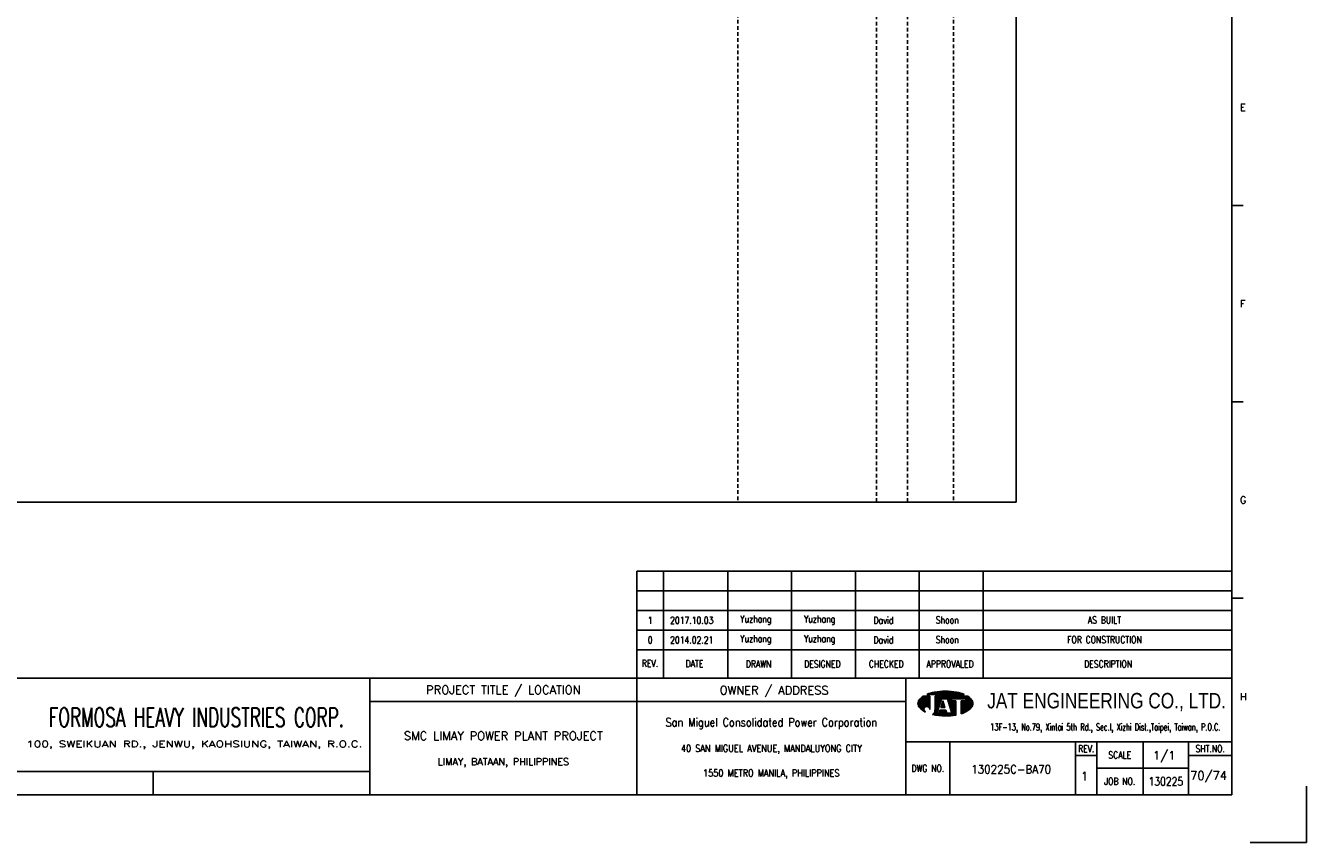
# Model space of a CAD drawing. Extents: x 4336 to 5302, y -171 to 512.
# Tile 2 of 3: x 4778 to 5302, y -171 to 164. Entities that reach past the tile are written whole.
import ezdxf
from ezdxf.enums import TextEntityAlignment as Align

# ---------------------------------------------------------------- set-up
doc = ezdxf.new("R2010")
doc.units = 0
doc.header["$MEASUREMENT"] = 0
doc.linetypes.add('HIDDEN', pattern=[4, 1.5, -1, 1.5])
doc.layers.get('0').update_dxf_attribs({"linetype": 'CONTINUOUS'})
doc.layers.get('Defpoints').update_dxf_attribs({"linetype": 'CONTINUOUS'})
for name, color, linetype in [('B_DIM', 7, 'CONTINUOUS'), ('CON', 4, 'CONTINUOUS'), ('HID', 2, 'HIDDEN'), ('T', 2, 'CONTINUOUS'), ('TEXT', 7, 'CONTINUOUS'), ('圖框CON', 4, 'CONTINUOUS'), ('框線', 6, 'CONTINUOUS')]:
    doc.layers.add(name, color=color, linetype=linetype)
doc.styles.add('AEH', font='simplex', dxfattribs={"width": 0.8, "bigfont": 'ae'})
doc.styles.add('DAYUKP', font='complex', dxfattribs={"bigfont": 'DAYUKP.SHX'})
doc.styles.add('E2', font='simplex.shx', dxfattribs={"height": 2})
doc.styles.add('E3', font='simplex.shx', dxfattribs={"height": 3})
doc.styles.add('ROMANS', font='romans', dxfattribs={"width": 0.8})
doc.styles.add('WMF-Arial0', font='arial.ttf')

# ---------------------------------------------------------------- blocks, each defined once
blk = doc.blocks.new('1880-TITLE_BLK')
at = {"layer": 'TEXT', "color": 2, "linetype": 'Continuous', "style": 'E3'}
for tag, p in [('SCALE', (790.95, 31.17)), ('DWG_NO', (736.41, 26.44)), ('REV', (762.59, 23.97)), ('SHT_NO', (806.74, 23.97))]:
    blk.add_attdef(tag, text='', height=3, dxfattribs=at).set_placement(p, align=Align.MIDDLE)
at = {"layer": 'TEXT', "linetype": 'Continuous', "style": 'E2', "width": 0.6}
for tag, p in [('REV_DATE', (418.65, 19.76)), ('APPR_DATE', (492.93, 19.76))]:
    blk.add_attdef(tag, text='', height=2, dxfattribs=at).set_placement(p, align=Align.MIDDLE_LEFT)
blk = doc.blocks.new('1')
at = {"layer": 'B_DIM'}
for p, q in [((2181.53, 118.11), (1938.08, 118.11)), ((1938.08, 74.29), (1938.08, 118.11)), ((1948.92, 74.29), (1948.92, 118.11)), ((1975.28, 74.29), (1975.28, 118.11)), ((2001.39, 74.29), (2001.39, 118.11)), ((2027.5, 74.29), (2027.5, 118.11)), ((2053.62, 74.29), (2053.62, 118.11)), ((2079.73, 74.29), (2079.73, 118.11)), ((2181.53, 110.07), (1938.08, 110.07)), ((1938.08, 77.93), (1938.08, 104.33)), ((2181.53, 102.03), (1938.08, 102.03)), ((2181.53, 93.99), (1938.08, 93.99)), ((2181.53, 85.95), (1938.08, 85.95))]:
    blk.add_line(p, q, dxfattribs=at)
at = {"layer": 'Defpoints'}
blk.add_lwpolyline([(2189, 7.08), (2211.97, 7.08), (2211.97, 30.05)], dxfattribs=at)
at = {"layer": 'T', "color": 0, "lineweight": -3}
for p, q in [((2057.61, 67.67), (2058.11, 68.18)), ((2057.83, 67.67), (2058.43, 68.27)), ((2058.05, 67.67), (2058.73, 68.35)), ((2058.27, 67.67), (2059.03, 68.43)), ((2058.49, 67.67), (2059.32, 68.49)), ((2058.72, 67.67), (2059.6, 68.55)), ((2058.94, 67.67), (2059.87, 68.6)), ((2059.16, 67.67), (2060.14, 68.65)), ((2059.38, 67.67), (2060.41, 68.7)), ((2059.6, 67.67), (2060.67, 68.74)), ((2059.82, 67.67), (2060.93, 68.77)), ((2060.05, 67.67), (2061.18, 68.81)), ((2060.27, 67.67), (2061.44, 68.84)), ((2060.49, 67.67), (2061.69, 68.87)), ((2060.71, 67.67), (2061.93, 68.89)), ((2060.93, 67.67), (2062.18, 68.91)), ((2061.15, 67.67), (2062.42, 68.93)), ((2061.38, 67.67), (2062.66, 68.95)), ((2061.6, 67.67), (2062.89, 68.97)), ((2061.82, 67.67), (2063.13, 68.98)), ((2062.04, 67.67), (2063.36, 68.99)), ((2062.26, 67.67), (2063.59, 69)), ((2062.48, 67.67), (2063.82, 69)), ((2062.71, 67.67), (2064.04, 69.01)), ((2062.93, 67.67), (2064.27, 69.01)), ((2063.15, 67.67), (2064.49, 69.01)), ((2063.37, 67.67), (2064.71, 69.01)), ((2063.59, 67.67), (2064.92, 69)), ((2063.81, 67.67), (2065.14, 69)), ((2064.04, 67.67), (2065.35, 68.99)), ((2064.26, 67.67), (2065.56, 68.98)), ((2064.48, 67.67), (2065.78, 68.97)), ((2064.7, 67.67), (2065.98, 68.95)), ((2064.92, 67.67), (2066.19, 68.94)), ((2065.14, 67.67), (2066.4, 68.92)), ((2065.37, 67.67), (2066.6, 68.9)), ((2065.59, 67.67), (2066.8, 68.88)), ((2065.81, 67.67), (2067, 68.86)), ((2066.03, 67.67), (2067.2, 68.84)), ((2066.25, 67.67), (2067.4, 68.82)), ((2066.47, 67.67), (2067.6, 68.79)), ((2066.7, 67.67), (2067.79, 68.77)), ((2066.92, 67.67), (2067.98, 68.74)), ((2067.14, 67.67), (2068.18, 68.71)), ((2067.36, 67.67), (2068.37, 68.68)), ((2067.58, 67.67), (2068.56, 68.64)), ((2067.81, 67.67), (2068.75, 68.61)), ((2068.03, 67.67), (2068.93, 68.58)), ((2068.25, 67.67), (2069.12, 68.54)), ((2068.47, 67.67), (2069.3, 68.5)), ((2068.69, 67.67), (2069.48, 68.46)), ((2068.91, 67.67), (2069.66, 68.42)), ((2069.14, 67.67), (2069.84, 68.37)), ((2069.36, 67.67), (2070.01, 68.33)), ((2069.58, 67.67), (2070.19, 68.28)), ((2069.8, 67.67), (2070.36, 68.23)), ((2070.02, 67.67), (2070.53, 68.18)), ((2070.24, 67.67), (2070.7, 68.13)), ((2053.09, 63.82), (2056.14, 66.87)), ((2053.09, 64.04), (2055.92, 66.87)), ((2053.11, 63.62), (2056.36, 66.87)), ((2053.12, 64.29), (2055.7, 66.87)), ((2053.14, 63.43), (2056.58, 66.87)), ((2053.18, 63.25), (2056.8, 66.87)), ((2053.18, 64.57), (2055.47, 66.87)), ((2053.24, 63.08), (2057.03, 66.87)), ((2053.29, 64.91), (2055.25, 66.87)), ((2053.3, 62.92), (2057.25, 66.87)), ((2053.37, 62.77), (2057.47, 66.87)), ((2053.45, 62.63), (2057.69, 66.87)), ((2053.54, 62.5), (2057.91, 66.86)), ((2053.61, 65.45), (2054.47, 66.31)), ((2053.64, 62.37), (2057.91, 66.64)), ((2053.74, 62.25), (2057.91, 66.42)), ((2053.84, 62.14), (2057.91, 66.2)), ((2053.95, 62.02), (2057.91, 65.98)), ((2054.07, 61.91), (2057.91, 65.75)), ((2054.18, 61.8), (2057.91, 65.53)), ((2054.29, 61.7), (2057.91, 65.31)), ((2054.41, 61.59), (2057.91, 65.09)), ((2054.53, 61.49), (2057.91, 64.87)), ((2054.65, 61.39), (2057.91, 64.65)), ((2056.12, 62.63), (2057.91, 64.42)), ((2056.46, 62.75), (2057.91, 64.2)), ((2056.7, 62.77), (2057.91, 63.98)), ((2056.9, 62.75), (2057.91, 63.76)), ((2056.94, 67.67), (2057.09, 67.82)), ((2057.08, 62.71), (2057.91, 63.54)), ((2057.16, 67.67), (2057.44, 67.95)), ((2057.23, 62.64), (2057.91, 63.32)), ((2057.37, 62.56), (2057.91, 63.09)), ((2057.39, 67.67), (2057.78, 68.07)), ((2057.5, 62.46), (2057.91, 62.87)), ((2060.05, 63.24), (2063.68, 66.87)), ((2060.05, 63.46), (2063.46, 66.87)), ((2060.05, 63.68), (2063.23, 66.87)), ((2060.05, 63.9), (2063.01, 66.87)), ((2060.05, 64.13), (2062.79, 66.87)), ((2060.05, 64.35), (2062.57, 66.87)), ((2060.05, 64.57), (2062.35, 66.87)), ((2060.05, 64.79), (2062.13, 66.87)), ((2060.05, 65.01), (2061.9, 66.87)), ((2060.05, 65.23), (2061.68, 66.87)), ((2060.05, 65.46), (2061.46, 66.87)), ((2060.05, 66.12), (2060.79, 66.87)), ((2060.05, 66.34), (2060.57, 66.87)), ((2060.05, 66.56), (2060.35, 66.87)), ((2060.05, 66.79), (2060.13, 66.87)), ((2060.05, 65.68), (2061.24, 66.87)), ((2060.05, 65.9), (2061.02, 66.87)), ((2060.05, 63.02), (2062.67, 65.64)), ((2060.05, 62.8), (2062.57, 65.32)), ((2060.05, 62.57), (2062.47, 64.99)), ((2060.05, 62.35), (2062.36, 64.67)), ((2060.05, 62.13), (2062.26, 64.34)), ((2060.05, 61.91), (2062.16, 64.02)), ((2060.05, 61.69), (2062.05, 63.69)), ((2060.05, 61.46), (2061.95, 63.37)), ((2062.45, 62.32), (2063.71, 63.57)), ((2062.5, 62.58), (2063.65, 63.74)), ((2062.6, 62.91), (2063.6, 63.91)), ((2062.68, 62.32), (2063.76, 63.4)), ((2062.7, 63.23), (2063.55, 64.08)), ((2062.8, 63.56), (2063.49, 64.25)), ((2062.83, 65.8), (2063.9, 66.87)), ((2062.9, 62.32), (2063.81, 63.24)), ((2062.91, 63.88), (2063.44, 64.42)), ((2063.01, 64.2), (2063.39, 64.58)), ((2063.05, 65.8), (2064.12, 66.87)), ((2063.11, 64.53), (2063.33, 64.75)), ((2063.12, 62.32), (2063.87, 63.07)), ((2063.21, 64.85), (2063.28, 64.92)), ((2063.27, 65.8), (2064.34, 66.87)), ((2063.34, 62.32), (2063.92, 62.9)), ((2063.49, 65.8), (2064.56, 66.87)), ((2063.72, 65.8), (2064.79, 66.87)), ((2063.94, 65.8), (2065.01, 66.87)), ((2064.16, 65.8), (2065.23, 66.87)), ((2064.38, 65.8), (2065.45, 66.87)), ((2064.6, 65.8), (2065.67, 66.87)), ((2064.82, 65.8), (2065.89, 66.87)), ((2065.05, 65.8), (2066.12, 66.87)), ((2065.16, 65.69), (2066.34, 66.87)), ((2065.22, 65.53), (2066.56, 66.87)), ((2065.27, 65.36), (2066.78, 66.87)), ((2065.32, 65.19), (2067, 66.87)), ((2065.38, 65.02), (2067.22, 66.87)), ((2065.43, 64.85), (2067.45, 66.87)), ((2065.48, 64.69), (2067.67, 66.87)), ((2065.54, 64.52), (2066.74, 65.71)), ((2065.59, 64.35), (2066.74, 65.49)), ((2065.65, 64.18), (2066.74, 65.27)), ((2065.7, 64.01), (2066.74, 65.05)), ((2065.75, 63.84), (2066.9, 65)), ((2065.81, 63.68), (2067.12, 65)), ((2065.86, 63.51), (2067.35, 65)), ((2065.91, 63.34), (2067.57, 65)), ((2065.97, 63.17), (2067.79, 65)), ((2066.02, 63), (2068.01, 65)), ((2066.07, 62.84), (2068.23, 65)), ((2066.13, 62.67), (2068.46, 65)), ((2066.18, 62.5), (2068.61, 64.93)), ((2066.23, 62.33), (2068.61, 64.71)), ((2066.29, 62.16), (2068.61, 64.48)), ((2066.34, 61.99), (2068.61, 64.26)), ((2066.39, 61.83), (2068.61, 64.04)), ((2066.45, 61.66), (2068.61, 63.82)), ((2066.5, 61.49), (2068.61, 63.6)), ((2066.56, 61.32), (2068.61, 63.38)), ((2066.61, 61.15), (2068.61, 63.15)), ((2066.66, 60.99), (2068.61, 62.93)), ((2066.82, 65.8), (2067.89, 66.87)), ((2067.04, 65.8), (2068.11, 66.87)), ((2067.26, 65.8), (2068.33, 66.87)), ((2067.48, 65.8), (2068.55, 66.87)), ((2067.71, 65.8), (2068.78, 66.87)), ((2067.93, 65.8), (2069, 66.87)), ((2068.15, 65.8), (2069.22, 66.87)), ((2068.37, 65.8), (2069.44, 66.87)), ((2068.59, 65.8), (2069.66, 66.87)), ((2068.81, 65.8), (2069.88, 66.87)), ((2069.04, 65.8), (2070.11, 66.87)), ((2069.26, 65.8), (2070.33, 66.87)), ((2069.48, 65.8), (2070.55, 66.87)), ((2069.7, 65.8), (2070.77, 66.87)), ((2069.92, 65.8), (2070.99, 66.87)), ((2070.14, 65.8), (2071.21, 66.87)), ((2070.37, 65.8), (2071.44, 66.87)), ((2070.47, 67.67), (2070.87, 68.07)), ((2070.59, 65.8), (2071.66, 66.87)), ((2070.69, 67.67), (2071.03, 68.02)), ((2070.75, 63.08), (2074.07, 66.4)), ((2070.75, 62.86), (2074.19, 66.3)), ((2070.75, 62.63), (2074.31, 66.2)), ((2070.75, 62.41), (2074.43, 66.09)), ((2070.75, 62.19), (2074.54, 65.98)), ((2070.75, 61.97), (2074.66, 65.87)), ((2070.75, 61.75), (2074.77, 65.76)), ((2070.75, 61.53), (2074.87, 65.65)), ((2070.75, 61.3), (2074.98, 65.53)), ((2070.75, 61.08), (2075.08, 65.41)), ((2070.75, 60.86), (2075.17, 65.28)), ((2070.75, 60.64), (2075.25, 65.14)), ((2070.75, 63.96), (2071.78, 65)), ((2070.75, 63.74), (2072, 65)), ((2070.75, 63.52), (2072.22, 65)), ((2070.75, 63.3), (2072.45, 65)), ((2070.75, 64.41), (2071.34, 65)), ((2070.75, 64.19), (2071.56, 65)), ((2070.75, 64.85), (2070.89, 65)), ((2070.75, 64.63), (2071.12, 65)), ((2070.75, 60.42), (2075.33, 64.99)), ((2070.75, 60.2), (2075.39, 64.84)), ((2070.75, 59.97), (2075.45, 64.67)), ((2070.75, 59.75), (2075.5, 64.5)), ((2070.81, 65.8), (2071.88, 66.87)), ((2070.91, 67.67), (2071.2, 67.96)), ((2071.03, 65.8), (2072.1, 66.87)), ((2071.07, 59.85), (2075.53, 64.32)), ((2071.13, 67.67), (2071.36, 67.9)), ((2071.25, 65.8), (2072.32, 66.87)), ((2071.35, 67.67), (2071.52, 67.84)), ((2071.42, 59.97), (2075.56, 64.12)), ((2071.47, 65.8), (2072.54, 66.87)), ((2071.57, 67.67), (2071.68, 67.77)), ((2071.7, 65.8), (2072.77, 66.87)), ((2071.78, 60.12), (2075.57, 63.9)), ((2071.8, 67.67), (2071.83, 67.71)), ((2071.92, 65.8), (2072.99, 66.87)), ((2072.14, 65.8), (2073.21, 66.87)), ((2072.17, 60.28), (2075.55, 63.67)), ((2072.36, 65.8), (2073.43, 66.87)), ((2072.58, 65.8), (2073.57, 66.78)), ((2072.59, 60.48), (2075.51, 63.4)), ((2072.62, 65.62), (2073.7, 66.69)), ((2072.62, 65.39), (2073.83, 66.6)), ((2072.62, 65.17), (2073.95, 66.5)), ((2073.08, 60.75), (2075.42, 63.1)), ((2054.78, 61.29), (2055.59, 62.11)), ((2054.9, 61.2), (2055.48, 61.77)), ((2055.03, 61.11), (2055.46, 61.53)), ((2055.16, 61.01), (2055.47, 61.33)), ((2055.3, 60.93), (2055.52, 61.15)), ((2055.43, 60.84), (2055.59, 60.99)), ((2055.57, 60.76), (2055.67, 60.85)), ((2055.71, 60.67), (2055.76, 60.73)), ((2055.85, 60.59), (2055.88, 60.62)), ((2056, 60.52), (2056, 60.52)), ((2056.14, 60.44), (2056.14, 60.44)), ((2057.61, 62.35), (2057.91, 62.65)), ((2057.7, 62.23), (2057.91, 62.43)), ((2057.79, 62.09), (2057.91, 62.21)), ((2057.85, 61.93), (2057.91, 61.99)), ((2057.89, 61.75), (2057.91, 61.76)), ((2057.91, 61.54), (2057.91, 61.55)), ((2059.09, 59.4), (2061.43, 61.74)), ((2059.28, 59.36), (2061.33, 61.42)), ((2059.46, 59.32), (2061.23, 61.09)), ((2059.64, 59.29), (2061.12, 60.77)), ((2059.83, 59.25), (2061.02, 60.44)), ((2059.86, 60.39), (2061.54, 62.07)), ((2059.98, 60.73), (2061.64, 62.39)), ((2060.02, 59.22), (2060.92, 60.12)), ((2060.03, 61), (2061.74, 62.72)), ((2060.05, 61.24), (2060.05, 61.24)), ((2060.21, 59.19), (2060.93, 59.91)), ((2060.4, 59.16), (2061.15, 59.91)), ((2060.59, 59.13), (2061.38, 59.91)), ((2060.78, 59.1), (2061.6, 59.91)), ((2060.98, 59.07), (2063.16, 61.25)), ((2061.17, 59.04), (2063.38, 61.25)), ((2061.37, 59.02), (2063.6, 61.25)), ((2061.57, 59), (2063.82, 61.25)), ((2061.68, 59.99), (2062.94, 61.25)), ((2061.77, 58.97), (2064.04, 61.25)), ((2061.78, 60.32), (2062.71, 61.25)), ((2061.88, 60.64), (2062.49, 61.25)), ((2061.97, 58.95), (2064.27, 61.25)), ((2061.99, 60.96), (2062.27, 61.25)), ((2062.17, 58.94), (2064.45, 61.21)), ((2062.38, 58.92), (2064.51, 61.05)), ((2062.58, 58.9), (2064.56, 60.88)), ((2062.79, 58.89), (2064.61, 60.71)), ((2063, 58.88), (2064.67, 60.54)), ((2063.21, 58.87), (2064.72, 60.37)), ((2063.43, 58.86), (2064.77, 60.2)), ((2063.56, 62.32), (2063.97, 62.73)), ((2063.64, 58.85), (2064.82, 60.03)), ((2063.78, 62.32), (2064.03, 62.56)), ((2063.86, 58.85), (2064.92, 59.91)), ((2064.01, 62.32), (2064.08, 62.39)), ((2064.08, 58.84), (2065.15, 59.91)), ((2064.3, 58.84), (2065.37, 59.91)), ((2064.52, 58.84), (2065.59, 59.91)), ((2064.74, 58.85), (2065.81, 59.91)), ((2064.97, 58.85), (2066.03, 59.91)), ((2065.2, 58.86), (2066.25, 59.91)), ((2065.43, 58.87), (2066.48, 59.91)), ((2065.66, 58.88), (2066.7, 59.91)), ((2065.9, 58.89), (2066.92, 59.91)), ((2066.14, 58.91), (2068.61, 61.38)), ((2066.38, 58.93), (2068.61, 61.16)), ((2066.62, 58.95), (2068.61, 60.94)), ((2066.72, 60.82), (2068.61, 62.71)), ((2066.77, 60.65), (2068.61, 62.49)), ((2066.82, 60.48), (2068.61, 62.27)), ((2066.87, 58.97), (2068.61, 60.72)), ((2066.88, 60.31), (2068.61, 62.05)), ((2066.93, 60.14), (2068.61, 61.82)), ((2066.98, 59.98), (2068.61, 61.6)), ((2067.11, 59), (2068.61, 60.49)), ((2067.37, 59.03), (2068.61, 60.27)), ((2067.62, 59.06), (2068.61, 60.05)), ((2067.88, 59.1), (2068.61, 59.83)), ((2068.14, 59.14), (2068.61, 59.61)), ((2068.4, 59.18), (2068.61, 59.38)), ((2073.74, 61.19), (2075.24, 62.69))]:
    blk.add_line(p, q, dxfattribs=at)
at = {"layer": 'T', "lineweight": -3}
for p, q in [((2057.91, 66.87), (2055.21, 66.87)), ((2056.73, 67.67), (2071.93, 67.67)), ((2057.91, 66.87), (2057.91, 61.52)), ((2073.45, 66.87), (2060.05, 66.87)), ((2060.05, 66.33), (2060.05, 66.87)), ((2060.05, 66.87), (2060.05, 61.23)), ((2061.8, 63.05), (2060.05, 61.24)), ((2060.85, 59.91), (2062.72, 65.8)), ((2063.26, 65), (2062.41, 62.32)), ((2062.72, 65.8), (2065.13, 65.8)), ((2064.1, 62.32), (2063.26, 65)), ((2063.79, 65.8), (2065.13, 65.8)), ((2065.13, 65.8), (2067, 59.91)), ((2066.74, 65.8), (2072.62, 65.8)), ((2066.74, 65), (2066.74, 65.8)), ((2068.61, 65), (2066.74, 65)), ((2068.61, 65), (2068.61, 59.21)), ((2072.62, 65), (2070.75, 65)), ((2070.75, 65), (2070.75, 59.74)), ((2072.62, 65.8), (2072.62, 65)), ((2061.65, 59.91), (2060.85, 59.91)), ((2062.08, 61.25), (2061.65, 59.91)), ((2064.44, 61.25), (2062.08, 61.25)), ((2062.41, 62.32), (2064.1, 62.32)), ((2064.86, 59.91), (2064.44, 61.25)), ((2067, 59.91), (2064.86, 59.91))]:
    blk.add_line(p, q, dxfattribs=at)
for centre, major_axis, start_param, end_param in [((2062.5, 54), (-10.49, 10.49), 5.683021, 5.897183), ((2064.33, 44.23), (-17.52, 17.52), 5.497787, 5.683021), ((2064.33, 44.23), (17.52, 17.52), 0.600164, 0.785398), ((2066.16, 54), (10.49, 10.49), 0.386002, 0.600164), ((2055.58, 63.92), (1.76, 1.76), 1.614811, 2.356194), ((2055.58, 63.92), (-1.76, 1.76), 0.785398, 1.526782), ((2059.72, 60.14), (-5.73, 5.73), 6.088179, 6.3272), ((2068.93, 60.14), (-5.73, 5.73), 4.668374, 4.907395), ((2073.07, 63.92), (-1.76, 1.76), 3.926991, 4.668374), ((2073.07, 63.92), (1.76, 1.76), 4.756403, 5.497787), ((2059.72, 67.71), (5.73, 5.73), 3.097578, 3.478972), ((2056.68, 61.54), (-0.868, 0.868), 3.906164, 8.245601), ((2057.88, 61.28), (1.53, 1.53), 4.470635, 5.546585), ((2064.33, 83.62), (17.52, 17.52), 3.710226, 3.926991), ((2064.33, 83.62), (17.52, 17.52), 3.926991, 4.100643), ((2066.16, 73.85), (-10.49, 10.49), 2.670765, 2.781027), ((2068.93, 67.71), (-5.73, 5.73), 2.781027, 3.185607)]:
    blk.add_ellipse(centre, major_axis=major_axis, ratio=1, start_param=start_param, end_param=end_param, dxfattribs=at)
at = {"layer": '圖框CON'}
for p, q in [((2186.14, 267.8), (2181.53, 267.8)), ((2186.14, 187.4), (2181.53, 187.4)), ((2186.14, 107), (2181.53, 107)), ((2048.1, 48.3), (2181.53, 48.3)), ((2066.14, 48.3), (2066.14, 26.6)), ((2117.55, 48.3), (2117.55, 26.6)), ((2126.28, 48.3), (2126.28, 26.6)), ((2145.25, 26.6), (2145.25, 48.3)), ((2163.72, 26.6), (2163.72, 48.3)), ((2117.55, 42.62), (2126.28, 42.62)), ((2163.72, 42.62), (2181.53, 42.62)), ((2126.28, 37.45), (2163.72, 37.45)), ((1740.17, 36.15), (1740.17, 26.6))]:
    blk.add_line(p, q, dxfattribs=at)
for points in [[(1828.89, 26.6), (1828.89, 74.29)], [(1938.08, 26.6), (1938.08, 74.29)], [(2048.1, 26.6), (2048.1, 74.29)], [(2048.1, 64.75), (1828.89, 64.75)], [(1828.89, 36.15), (1802.67, 36.15), (1651.45, 36.15)]]:
    blk.add_lwpolyline(points, dxfattribs=at)
at = {"layer": '框線'}
for p, q in [((2181.53, 26.6), (2181.53, 669.81)), ((2181.53, 74.29), (1308.62, 74.29)), ((2181.53, 26.6), (1308.62, 26.6))]:
    blk.add_line(p, q, dxfattribs=at)
at = {"style": 'DAYUKP'}
for s, p in [('E', (2184.79, 307.99)), ('F', (2184.79, 227.59)), ('G', (2184.79, 147.19)), ('H', (2184.79, 66.79))]:
    blk.add_text(s, height=2.87, dxfattribs=at).set_placement(p, align=Align.MIDDLE_LEFT)
at = {"style": 'WMF-Arial0', "width": 0.8}
blk.add_text('JAT ENGINEERING CO., LTD.', height=6.3172, dxfattribs=at).set_placement((2130.24, 64.55), align=Align.MIDDLE)
at = {"color": 90, "ltscale": 500, "style": 'ROMANS', "width": 0.65}
blk.add_text('FORMOSA HEAVY INDUSTRIES CORP.', height=7.7366, dxfattribs=at).set_placement((1757.9, 58.28), align=Align.MIDDLE)
at = {"color": 2, "ltscale": 500, "style": 'ROMANS', "width": 0.85}
blk.add_text('San Miguel Consolidated Power Corporation', height=3.4457, dxfattribs=at).set_placement((1993.09, 56.23), align=Align.MIDDLE_CENTER)
at = {"color": 2, "ltscale": 500, "style": 'ROMANS'}
for s, height, p in [('SMC LIMAY POWER PLANT PROJECT', 3.4457, (1883.48, 50.7)), ('LIMAY, BATAAN, PHILIPPINES', 2.8714, (1883.48, 40.08))]:
    blk.add_text(s, height=height, dxfattribs=at).set_placement(p, align=Align.MIDDLE_CENTER)
at = {"color": 4, "ltscale": 500, "style": 'ROMANS', "width": 0.85}
for s, p in [('40 SAN MIGUEL AVENUE, MANDALUYONG CITY', (1993.09, 45.61)), ('1550 METRO MANILA, PHILIPPINES', (1993.09, 35.51))]:
    blk.add_text(s, height=2.8714, dxfattribs=at).set_placement(p, align=Align.MIDDLE_CENTER)
at = {"layer": 'B_DIM', "style": 'AEH', "width": 0.8}
for s, height, p in [('REV.', 2.871, (1943.45, 80.37)), ('DATE', 2.871, (1961.68, 80.21)), ('DRAWN', 2.871, (1987.87, 80.12)), ('DESIGNED', 2.871, (2013.98, 80.12)), ('CHECKED', 2.871, (2040.1, 80.12)), ('APPROVALED', 2.871, (2066.21, 80.12)), ('DESCRIPTION', 2.8714, (2130.87, 80.12))]:
    blk.add_text(s, height=height, dxfattribs=at).set_placement(p, align=Align.MIDDLE)
at = {"layer": 'HID', "ltscale": 500, "style": 'ROMANS'}
for s, p in [('PROJECT TITLE / LOCATION', (1883.48, 69.28)), ('OWNER / ADDRESS', (1994.25, 69.12))]:
    blk.add_text(s, height=3.4457, dxfattribs=at).set_placement(p, align=Align.MIDDLE)
at = {"layer": 'HID', "style": 'ROMANS', "width": 1.216198}
blk.add_text('100, SWEIKUAN RD., JENWU, KAOHSIUNG, TAIWAN, R.O.C.', height=2.5897, dxfattribs=at).set_placement((1688.31, 46.06), (1825.84, 46.06), align=Align.FIT)
at = {"layer": 'HID', "color": 7, "style": 'ROMANS', "width": 0.8}
for s, p in [('REV.', (2121.92, 45.46)), ('SHT.NO.', (2172.62, 45.46)), ('SCALE', (2135.64, 42.87)), ('DWG NO.', (2057.12, 37.45)), ('JOB NO.', (2135.64, 32.03))]:
    blk.add_text(s, height=2.871, dxfattribs=at).set_placement(p, align=Align.MIDDLE)
at = {"layer": 'T', "color": 2, "ltscale": 500, "style": 'ROMANS', "width": 0.65}
blk.add_text('13F-13, No.79, Xintai 5th Rd., Sec.I, Xizhi Dist.,Taipei, Taiwan, P.O.C.', height=2.8714, dxfattribs=at).set_placement((2129.74, 52.81), align=Align.CENTER)

msp = doc.modelspace()

# ---------------------------------------------------------------- linework, layer by layer
at = {"layer": 'CON'}
msp.add_lwpolyline([(4469.23, 468.51), (5183.23, 468.51), (5183.23, -31.29), (4469.23, -31.29)], close=True, dxfattribs=at)
at = {"layer": 'HID'}
for p, q in [((5069.48, 468.51), (5069.48, -31.29)), ((5126.18, 467.81), (5126.18, -31.29)), ((5138.78, 467.81), (5138.78, -31.29)), ((5157.68, 468.51), (5157.68, -31.29))]:
    msp.add_line(p, q, dxfattribs=at)

# ---------------------------------------------------------------- block references
msp.add_blockref('1', (3090.02, -177.67))
at = {"layer": 'TEXT', "color": 0}
ref = msp.add_blockref('1880-TITLE_BLK', (4335.37, -171.01), dxfattribs=dict(at, xscale=1.148576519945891, yscale=1.148576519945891, zscale=1.148576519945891))
ref.add_attrib('DWG_NO', '130225C-BA70', dxfattribs={"color": 2, "linetype": 'Continuous', "height": 3.4457, "style": 'E3', "width": 0.9}).set_placement((5181.2, -140.64), align=Align.MIDDLE)
ref.add_attrib('REV', '1', dxfattribs={"color": 2, "linetype": 'Continuous', "height": 3.45, "style": 'E3'}).set_placement((5211.27, -143.47), align=Align.MIDDLE)
ref.add_attrib('SCALE', '1/1', dxfattribs={"color": 2, "linetype": 'Continuous', "height": 3.446, "style": 'E3'}).set_placement((5243.83, -135.21), align=Align.MIDDLE)
ref.add_attrib('SHT_NO', '70/74', dxfattribs={"color": 2, "linetype": 'Continuous', "height": 3.446, "style": 'E3'}).set_placement((5261.98, -143.47), align=Align.MIDDLE)

# ---------------------------------------------------------------- texts
at = {"layer": 'T', "style": 'AEH', "width": 0.8}
for s, height, p in [('1', 2.87, (5033.55, -79.69)), ('2017.10.03', 2.871, (5050.56, -79.66)), ('Yuzhang', 2.871, (5076.76, -79.58)), ('Yuzhang', 2.871, (5102.87, -79.58)), ('David', 2.871, (5128.98, -79.58)), ('Shoon', 2.871, (5155.1, -79.58)), ('AS BUILT', 2.871, (5219.37, -79.58)), ('0', 2.87, (5033.55, -87.73)), ('2014.02.21', 2.871, (5050.56, -87.7)), ('Yuzhang', 2.871, (5076.76, -87.62)), ('Yuzhang', 2.871, (5102.87, -87.62)), ('David', 2.871, (5128.98, -87.62)), ('Shoon', 2.871, (5155.1, -87.62)), ('FOR CONSTRUCTION', 2.8714, (5219.37, -87.62))]:
    msp.add_text(s, height=height, dxfattribs=at).set_placement(p, align=Align.MIDDLE)
at = {"layer": 'TEXT', "color": 2, "style": 'E3', "width": 0.8}
msp.add_text('130225', height=3.446, dxfattribs=at).set_placement((5244.5, -145.64), align=Align.MIDDLE_CENTER)

doc.saveas('drawing.dxf')
